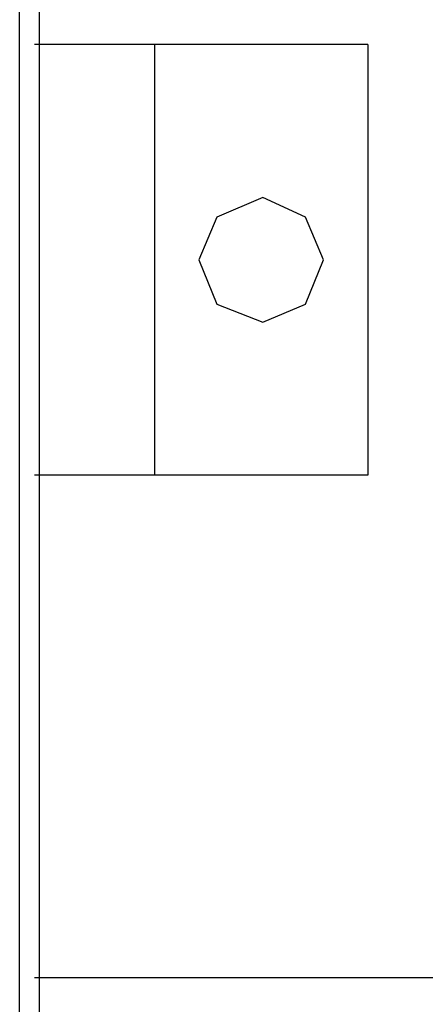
# Model space of a CAD drawing. Header units: millimetres. Extents: x 203 to 3426, y 719 to 2381.
# Tile 112 of 185: x 3346.46 to 3350.7, y 2254.09 to 2264.37. Entities that reach past the tile are written whole.
import ezdxf

# ---------------------------------------------------------------- set-up
doc = ezdxf.new("R2010")
doc.units = ezdxf.units.MM
doc.layers.add('E_Legrand_obudowy', color=7, linetype='Continuous')

# ---------------------------------------------------------------- blocks, each defined once
blk = doc.blocks.new('XL3 160 wnękowa 6x24M')
at = {"layer": 'E_Legrand_obudowy'}
for points in [[(-259.23, -72.21), (255.47, -72.21), (255.47, -1072.92), (-259.23, -1072.92), (-259.23, -72.21)], [(-257.16, -72.44), (255.69, -72.44), (255.69, -1071.56), (-257.16, -1071.56), (-257.16, -72.44)], [(-222.85, -624.4), (-257.68, -624.4)], [(-245.15, -624.4), (-245.15, -669.34)], [(-222.85, -624.4), (-222.85, -669.34)], [(-227.48, -646.87), (-229.37, -642.41), (-233.83, -640.35), (-238.63, -642.41), (-240.52, -646.87), (-238.63, -651.5), (-233.83, -653.39), (-229.37, -651.5), (-227.48, -646.87)], [(-222.85, -669.34), (-257.68, -669.34)], [(256.55, -721.83), (-257.68, -721.83)]]:
    blk.add_lwpolyline(points, dxfattribs=at)
blk = doc.blocks.new('G$C3556625F')
at = {"layer": 'E_Legrand_obudowy', "color": 67, "true_color": 0x727430, "xscale": 0.1, "yscale": 0.1, "zscale": 0.1}
blk.add_blockref('XL3 160 wnękowa 6x24M', (-68.6374, 119.4025), dxfattribs=at)

msp = doc.modelspace()

# ---------------------------------------------------------------- block references
msp.add_blockref('G$C3556625F', (3441.022, 2207.143))

doc.saveas('drawing.dxf')
